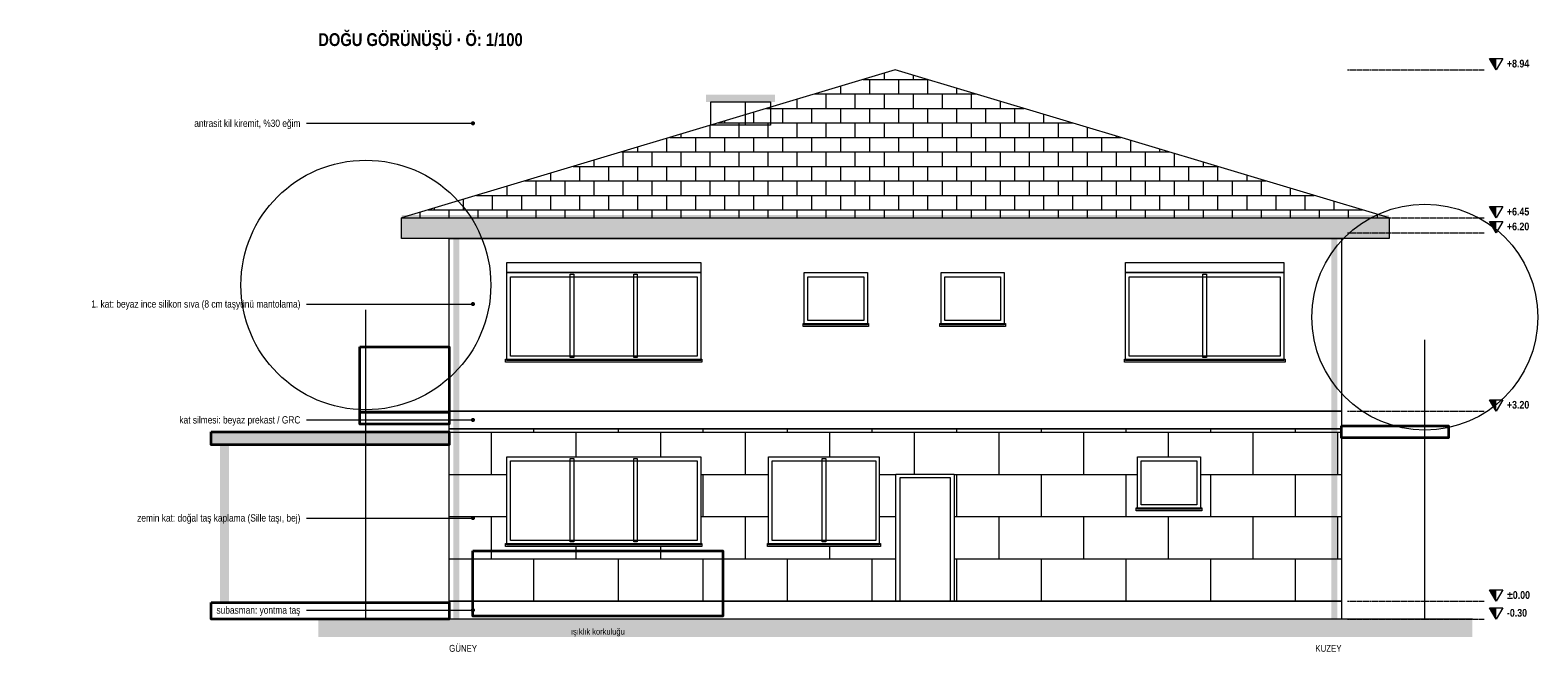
# Model space of a CAD drawing. Header units: centimetres. Extents: x -704 to 6449, y -85 to 961.
# Tile 1 of 2: x -704 to 1830, y -85 to 961. Entities that reach past the tile are written whole.
import ezdxf
from ezdxf.enums import TextEntityAlignment as Align

# ---------------------------------------------------------------- set-up
doc = ezdxf.new("R2010")
doc.units = ezdxf.units.CM
doc.header["$LTSCALE"] = 0.25
doc.linetypes.add('ACAD_ISO02W100', pattern=[15, 12, -3])
for name, color, linetype, lineweight in [('M-BITK-AGAC-1', 70, 'Continuous', 9), ('M-CKAP-KIREMIT-1', 66, 'Continuous', 9), ('M-CKAP-KIREMIT-1-T', 8, 'Continuous', 5), ('M-CVRE-ZEMIN', 45, 'Continuous', 18), ('M-CVRE-ZEMIN-T', 8, 'Continuous', 5), ('M-DUVK-DOGALTAS-1', 139, 'Continuous', 5), ('M-DUVK-DOGALTAS-1-T', 8, 'Continuous', 5), ('M-DUVK-PREKAST-1', 127, 'Continuous', 5), ('M-GOST-KESITKOT', 46, 'Continuous', 9), ('M-GOST-YAZI', 2, 'Continuous', 9), ('M-KPKN-AHSAP-1', 93, 'Continuous', 9), ('M-PNKS-ALUMINYUM-1', 171, 'Continuous', 9), ('M-SIVA-1', 52, 'Continuous', 5), ('M-TASI-BETONARME-1', 5, 'Continuous', 35), ('M-TASI-BETONARME-1-T', 250, 'Continuous', 5), ('M-YIBO-SAC-1', 12, 'Continuous', 9)]:
    doc.layers.add(name, color=color, linetype=linetype, lineweight=lineweight)
doc.styles.add('YAZI', font='arialn.ttf')
doc.styles.add('YAZI-KALIN', font='arialnb.ttf')

msp = doc.modelspace()

# ---------------------------------------------------------------- hatches: boundary and pattern name
at = {"layer": 'M-CKAP-KIREMIT-1-T'}
h = msp.add_hatch(dxfattribs=at)
h.set_pattern_fill('AR-B816', scale=0.12)
h.paths.add_polyline_path([(1580, 645), (750, 894), (-80, 645)])
h = msp.add_hatch(color=256, dxfattribs=at)
h.dxf.hatch_style = 1
h.paths.add_polyline_path([(432, 852), (548, 852), (548, 840), (432, 840)])
h = msp.add_hatch(dxfattribs=at)
h.set_pattern_fill('AR-B816', scale=0.35)
h.paths.add_polyline_path([(440, 840), (540, 840), (540, 801), (440, 801)])
h = msp.add_hatch(color=256, dxfattribs=at)
h.dxf.hatch_style = 1
h.paths.add_polyline_path([(-80, 650), (1580, 650), (1580, 640), (-80, 640)])
h = msp.add_hatch(color=256, dxfattribs=at)
h.dxf.hatch_style = 1
h.paths.add_polyline_path([(-80, 645), (1580, 645), (1580, 610), (-80, 610)])
at = {"layer": 'M-CVRE-ZEMIN-T'}
h = msp.add_hatch(dxfattribs=at)
h.set_pattern_fill('EARTH', scale=5)
h.paths.add_polyline_path([(-220, -30), (1720, -30), (1720, -60), (-220, -60)])
at = {"layer": 'M-DUVK-DOGALTAS-1-T'}
h = msp.add_hatch(dxfattribs=at)
h.set_pattern_fill('AR-B816', scale=0.35)
h.paths.add_polyline_path([(0, 290), (1500, 290), (1500, 243), (0, 243)])
h = msp.add_hatch(dxfattribs=at)
h.set_pattern_fill('AR-B816', scale=0.35)
h.paths.add_polyline_path([(0, 243), (97, 243), (97, 97), (0, 97)])
h = msp.add_hatch(dxfattribs=at)
h.set_pattern_fill('AR-B816', scale=0.35)
h.paths.add_polyline_path([(423, 243), (537, 243), (537, 97), (423, 97)])
h = msp.add_hatch(dxfattribs=at)
h.set_pattern_fill('AR-B816', scale=0.35)
h.paths.add_polyline_path([(723, 243), (1157, 243), (1157, 214), (723, 214)])
h = msp.add_hatch(dxfattribs=at)
h.set_pattern_fill('AR-B816', scale=0.35)
h.paths.add_polyline_path([(1263, 243), (1500, 243), (1500, 157), (1263, 157)])
h = msp.add_hatch(dxfattribs=at)
h.set_pattern_fill('AR-B816', scale=0.35)
h.paths.add_polyline_path([(723, 214), (751, 214), (751, 157), (723, 157)])
h = msp.add_hatch(dxfattribs=at)
h.set_pattern_fill('AR-B816', scale=0.35)
h.paths.add_polyline_path([(849, 214), (1157, 214), (1157, 157), (849, 157)])
h = msp.add_hatch(dxfattribs=at)
h.set_pattern_fill('AR-B816', scale=0.35)
h.paths.add_polyline_path([(723, 157), (751, 157), (751, 155), (723, 155)])
h = msp.add_hatch(dxfattribs=at)
h.set_pattern_fill('AR-B816', scale=0.35)
h.paths.add_polyline_path([(723, 155), (751, 155), (751, 152), (723, 152)])
h = msp.add_hatch(dxfattribs=at)
h.set_pattern_fill('AR-B816', scale=0.35)
h.paths.add_polyline_path([(849, 157), (1155, 157), (1155, 155), (849, 155)])
h = msp.add_hatch(dxfattribs=at)
h.set_pattern_fill('AR-B816', scale=0.35)
h.paths.add_polyline_path([(849, 155), (1155, 155), (1155, 152), (849, 152)])
h = msp.add_hatch(dxfattribs=at)
h.set_pattern_fill('AR-B816', scale=0.35)
h.paths.add_polyline_path([(1265, 157), (1500, 157), (1500, 155), (1265, 155)])
h = msp.add_hatch(dxfattribs=at)
h.set_pattern_fill('AR-B816', scale=0.35)
h.paths.add_polyline_path([(1265, 155), (1500, 155), (1500, 152), (1265, 152)])
h = msp.add_hatch(dxfattribs=at)
h.set_pattern_fill('AR-B816', scale=0.35)
h.paths.add_polyline_path([(723, 152), (751, 152), (751, 97), (723, 97)])
h = msp.add_hatch(dxfattribs=at)
h.set_pattern_fill('AR-B816', scale=0.35)
h.paths.add_polyline_path([(849, 152), (1500, 152), (1500, 97), (849, 97)])
h = msp.add_hatch(dxfattribs=at)
h.set_pattern_fill('AR-B816', scale=0.35)
h.paths.add_polyline_path([(0, 97), (95, 97), (95, 95), (0, 95)])
h = msp.add_hatch(dxfattribs=at)
h.set_pattern_fill('AR-B816', scale=0.35)
h.paths.add_polyline_path([(0, 95), (95, 95), (95, 92), (0, 92)])
h = msp.add_hatch(dxfattribs=at)
h.set_pattern_fill('AR-B816', scale=0.35)
h.paths.add_polyline_path([(0, 92), (751, 92), (751, 0), (0, 0)])
h = msp.add_hatch(dxfattribs=at)
h.set_pattern_fill('AR-B816', scale=0.35)
h.paths.add_polyline_path([(425, 97), (535, 97), (535, 95), (425, 95)])
h = msp.add_hatch(dxfattribs=at)
h.set_pattern_fill('AR-B816', scale=0.35)
h.paths.add_polyline_path([(425, 95), (535, 95), (535, 92), (425, 92)])
h = msp.add_hatch(dxfattribs=at)
h.set_pattern_fill('AR-B816', scale=0.35)
h.paths.add_polyline_path([(725, 97), (751, 97), (751, 95), (725, 95)])
h = msp.add_hatch(dxfattribs=at)
h.set_pattern_fill('AR-B816', scale=0.35)
h.paths.add_polyline_path([(725, 95), (751, 95), (751, 92), (725, 92)])
h = msp.add_hatch(dxfattribs=at)
h.set_pattern_fill('AR-B816', scale=0.35)
h.paths.add_polyline_path([(849, 97), (1500, 97), (1500, 95), (849, 95)])
h = msp.add_hatch(dxfattribs=at)
h.set_pattern_fill('AR-B816', scale=0.35)
h.paths.add_polyline_path([(849, 95), (1500, 95), (1500, 92), (849, 92)])
h = msp.add_hatch(dxfattribs=at)
h.set_pattern_fill('AR-B816', scale=0.35)
h.paths.add_polyline_path([(849, 92), (1500, 92), (1500, 0), (849, 0)])
at = {"layer": 'M-GOST-KESITKOT'}
h = msp.add_hatch(color=256, dxfattribs=at)
h.dxf.hatch_style = 1
h.paths.add_polyline_path([(1749, 913), (1760, 913), (1760, 894)])
h = msp.add_hatch(color=256, dxfattribs=at)
h.dxf.hatch_style = 1
h.paths.add_polyline_path([(1749, 664), (1760, 664), (1760, 645)])
h = msp.add_hatch(color=256, dxfattribs=at)
h.dxf.hatch_style = 1
h.paths.add_polyline_path([(1749, 639), (1760, 639), (1760, 620)])
h = msp.add_hatch(color=256, dxfattribs=at)
h.dxf.hatch_style = 1
h.paths.add_polyline_path([(1749, 339), (1760, 339), (1760, 320)])
h = msp.add_hatch(color=256, dxfattribs=at)
h.dxf.hatch_style = 1
h.paths.add_polyline_path([(1749, 19), (1760, 19), (1760, 0)])
h = msp.add_hatch(color=256, dxfattribs=at)
h.dxf.hatch_style = 1
h.paths.add_polyline_path([(1749, -11), (1760, -11), (1760, -30)])
at = {"layer": 'M-GOST-YAZI'}
h = msp.add_hatch(color=256, dxfattribs=at)
h.dxf.hatch_style = 1
edge = h.paths.add_edge_path()
edge.add_arc((40, 804), 3.5, 0, 360)
h = msp.add_hatch(color=256, dxfattribs=at)
h.dxf.hatch_style = 1
edge = h.paths.add_edge_path()
edge.add_arc((40, 500), 3.5, 0, 360)
h = msp.add_hatch(color=256, dxfattribs=at)
h.dxf.hatch_style = 1
edge = h.paths.add_edge_path()
edge.add_arc((40, 305), 3.5, 0, 360)
h = msp.add_hatch(color=256, dxfattribs=at)
h.dxf.hatch_style = 1
edge = h.paths.add_edge_path()
edge.add_arc((40, 140), 3.5, 0, 360)
h = msp.add_hatch(color=256, dxfattribs=at)
h.dxf.hatch_style = 1
edge = h.paths.add_edge_path()
edge.add_arc((40, -15), 3.5, 0, 360)
at = {"layer": 'M-TASI-BETONARME-1-T'}
h = msp.add_hatch(color=256, dxfattribs=at)
h.dxf.hatch_style = 1
h.paths.add_polyline_path([(-400, 285), (0, 285), (0, 263), (-400, 263)])
h = msp.add_hatch(color=256, dxfattribs=at)
h.dxf.hatch_style = 1
h.paths.add_polyline_path([(-385, 263), (-370, 263), (-370, -2), (-385, -2)])
at = {"layer": 'M-YIBO-SAC-1'}
h = msp.add_hatch(color=256, dxfattribs=at)
h.dxf.hatch_style = 1
h.paths.add_polyline_path([(7, 610), (17, 610), (17, -30), (7, -30)])
h = msp.add_hatch(color=256, dxfattribs=at)
h.dxf.hatch_style = 1
h.paths.add_polyline_path([(1483, 610), (1493, 610), (1493, -30), (1483, -30)])

# ---------------------------------------------------------------- linework, layer by layer
at = {"layer": 'M-BITK-AGAC-1'}
for p, q in [((-140, -30), (-140, 490)), ((1640, -30), (1640, 440))]:
    msp.add_line(p, q, dxfattribs=at)
for centre, radius in [((-140, 532), 210), ((1640, 478), 190)]:
    msp.add_circle(centre, radius, dxfattribs=at)
at = {"layer": 'M-CKAP-KIREMIT-1'}
for points in [[(1580, 645), (750, 894), (-80, 645)], [(440, 840), (540, 840), (540, 801), (440, 801)], [(-80, 645), (1580, 645), (1580, 610), (-80, 610)]]:
    msp.add_lwpolyline(points, close=True, dxfattribs=at)
at = {"layer": 'M-CVRE-ZEMIN'}
msp.add_line((1720, -30), (-220, -30), dxfattribs=at)
at = {"layer": 'M-DUVK-DOGALTAS-1'}
for points in [[(0, 290), (1500, 290), (1500, 0), (0, 0)], [(0, 0), (1500, 0), (1500, -30), (0, -30)]]:
    msp.add_lwpolyline(points, close=True, dxfattribs=at)
at = {"layer": 'M-DUVK-PREKAST-1'}
msp.add_lwpolyline([(0, 320), (1500, 320), (1500, 290), (0, 290)], close=True, dxfattribs=at)
at = {"layer": 'M-GOST-KESITKOT', "linetype": 'ACAD_ISO02W100'}
for p, q in [((1510, 894), (1740, 894)), ((1510, 645), (1740, 645)), ((1510, 620), (1740, 620)), ((1510, 320), (1740, 320)), ((1510, 0), (1740, 0)), ((1510, -30), (1740, -30))]:
    msp.add_line(p, q, dxfattribs=at)
at = {"layer": 'M-GOST-KESITKOT'}
for points in [[(1749, 913), (1771, 913), (1760, 894)], [(1749, 664), (1771, 664), (1760, 645)], [(1749, 639), (1771, 639), (1760, 620)], [(1749, 339), (1771, 339), (1760, 320)], [(1749, 19), (1771, 19), (1760, 0)], [(1749, -11), (1771, -11), (1760, -30)]]:
    msp.add_lwpolyline(points, close=True, dxfattribs=at)
at = {"layer": 'M-GOST-YAZI'}
for p, q in [((-240, 804), (40, 804)), ((-240, 500), (40, 500)), ((-240, 305), (40, 305)), ((-240, 140), (40, 140)), ((-240, -15), (40, -15))]:
    msp.add_line(p, q, dxfattribs=at)
at = {"layer": 'M-KPKN-AHSAP-1'}
for points in [[(751, 214), (849, 214), (849, 0), (751, 0)], [(758, 208), (842, 208), (842, 0), (758, 0)]]:
    msp.add_lwpolyline(points, close=True, dxfattribs=at)
at = {"layer": 'M-PNKS-ALUMINYUM-1'}
for points in [[(97, 570), (423, 570), (423, 553), (97, 553)], [(1137, 570), (1403, 570), (1403, 553), (1137, 553)], [(97, 553), (423, 553), (423, 405), (97, 405)], [(103, 546), (417, 546), (417, 412), (103, 412)], [(203.7, 550), (209.7, 550), (209.7, 410), (203.7, 410)], [(310.3, 550), (316.3, 550), (316.3, 410), (310.3, 410)], [(597, 553), (703, 553), (703, 465), (597, 465)], [(603, 546), (697, 546), (697, 472), (603, 472)], [(827, 553), (933, 553), (933, 465), (827, 465)], [(833, 546), (927, 546), (927, 472), (833, 472)], [(1137, 553), (1403, 553), (1403, 405), (1137, 405)], [(1143, 546), (1397, 546), (1397, 412), (1143, 412)], [(1267, 550), (1273, 550), (1273, 410), (1267, 410)], [(595, 467), (705, 467), (705, 462), (595, 462)], [(595, 467), (705, 467), (705, 462), (595, 462)], [(825, 467), (935, 467), (935, 462), (825, 462)], [(825, 467), (935, 467), (935, 462), (825, 462)], [(95, 407), (425, 407), (425, 402), (95, 402)], [(95, 407), (425, 407), (425, 402), (95, 402)], [(1135, 407), (1405, 407), (1405, 402), (1135, 402)], [(1135, 407), (1405, 407), (1405, 402), (1135, 402)], [(97, 243), (423, 243), (423, 95), (97, 95)], [(103, 236), (417, 236), (417, 102), (103, 102)], [(203.7, 240), (209.7, 240), (209.7, 100), (203.7, 100)], [(310.3, 240), (316.3, 240), (316.3, 100), (310.3, 100)], [(537, 243), (723, 243), (723, 95), (537, 95)], [(543, 236), (717, 236), (717, 102), (543, 102)], [(627, 240), (633, 240), (633, 100), (627, 100)], [(1157, 243), (1263, 243), (1263, 155), (1157, 155)], [(1163, 236), (1257, 236), (1257, 162), (1163, 162)], [(1155, 157), (1265, 157), (1265, 152), (1155, 152)], [(1155, 157), (1265, 157), (1265, 152), (1155, 152)], [(95, 97), (425, 97), (425, 92), (95, 92)], [(95, 97), (425, 97), (425, 92), (95, 92)], [(535, 97), (725, 97), (725, 92), (535, 92)], [(535, 97), (725, 97), (725, 92), (535, 92)]]:
    msp.add_lwpolyline(points, close=True, dxfattribs=at)
at = {"layer": 'M-SIVA-1'}
msp.add_lwpolyline([(0, 610), (1500, 610), (1500, 320), (0, 320)], close=True, dxfattribs=at)
at = {"layer": 'M-TASI-BETONARME-1'}
for points in [[(-150, 428), (0, 428), (0, 318), (-150, 318)], [(-150, 318), (0, 318), (0, 298), (-150, 298)], [(-400, 285), (0, 285), (0, 263), (-400, 263)], [(1500, 295), (1680, 295), (1680, 275), (1500, 275)], [(40, 85), (460, 85), (460, -25), (40, -25)], [(-400, -2), (0, -2), (0, -30), (-400, -30)]]:
    msp.add_lwpolyline(points, close=True, dxfattribs=at)

# ---------------------------------------------------------------- texts
at = {"layer": 'M-GOST-KESITKOT', "style": 'YAZI-KALIN'}
for s, p in [('+8.94', (1778, 898)), ('+6.45', (1778, 649)), ('+6.20', (1778, 624)), ('+3.20', (1778, 324)), ('%%p0.00', (1778, 4)), ('-0.30', (1778, -26))]:
    msp.add_text(s, height=12.96, dxfattribs=at).set_placement(p)
at = {"layer": 'M-GOST-YAZI'}
for s, height, style, p in [('DOĞU GÖRÜNÜŞÜ · Ö: 1/100', 21.6, 'YAZI-KALIN', (-220, 934)), ('GÜNEY', 11.52, 'YAZI', (0, -85))]:
    msp.add_text(s, height=height, dxfattribs=dict(at, style=style)).set_placement(p)
at = {"layer": 'M-GOST-YAZI', "style": 'YAZI'}
for s, height, p in [('antrasit kil kiremit, %30 eğim', 12.24, (-250, 798)), ('1. kat: beyaz ince silikon sıva (8 cm taşyünü mantolama)', 12.24, (-250, 494)), ('kat silmesi: beyaz prekast / GRC', 12.24, (-250, 299)), ('zemin kat: doğal taş kaplama (Sille taşı, bej)', 12.24, (-250, 134)), ('subasman: yontma taş', 12.24, (-250, -21)), ('KUZEY', 11.52, (1500, -85))]:
    msp.add_text(s, height=height, dxfattribs=at).set_placement(p, align=Align.RIGHT)
msp.add_text('ışıklık korkuluğu', height=10.08, dxfattribs=at).set_placement((250, -56), align=Align.CENTER)

doc.saveas('drawing.dxf')
